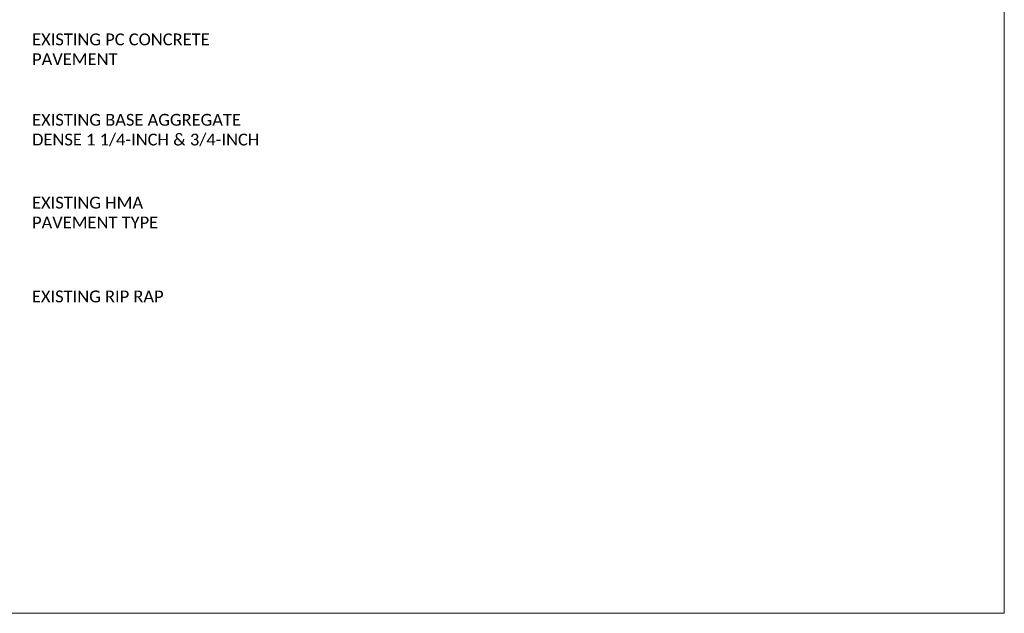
# Model space of a CAD drawing. Extents: x 3480 to 4622, y 4336 to 4703.
# Tile 12 of 33: x 3758 to 3816, y 4579 to 4614. Entities that reach past the tile are written whole.
import ezdxf

# ---------------------------------------------------------------- set-up
doc = ezdxf.new("R2010")
doc.units = 0
doc.header["$MEASUREMENT"] = 0
doc.layers.add('E_MISC_TYPS', color=252, linetype='Continuous', lineweight=25)
doc.layers.add('P_MISC_NoPlot', color=7, linetype='Continuous', lineweight=18, plot=False)
doc.styles.add('CalibriLight', font='calibril.ttf')

msp = doc.modelspace()

# ---------------------------------------------------------------- linework, layer by layer
at = {"layer": 'P_MISC_NoPlot'}
msp.add_lwpolyline([(3658.435, 4676.645), (3815.935, 4676.645), (3815.935, 4579.145), (3658.435, 4579.145)], close=True, dxfattribs=at)

# ---------------------------------------------------------------- texts
at = {"layer": 'E_MISC_TYPS', "char_height": 0.7, "attachment_point": 1, "style": 'CalibriLight'}
for s, insert, width in [('EXISTING PC CONCRETE PAVEMENT', (3758.477, 4613.407), 11.80216), ('EXISTING BASE AGGREGATE DENSE 1 1/4-INCH & 3/4-INCH', (3758.477, 4608.656), 14.65334), ('EXISTING HMA PAVEMENT TYPE', (3758.473, 4603.759), 10.89347), ('EXISTING RIP RAP', (3758.464, 4598.219), 9.57374)]:
    msp.add_mtext(s, dxfattribs=dict(at, insert=insert, width=width))

doc.saveas('drawing.dxf')
